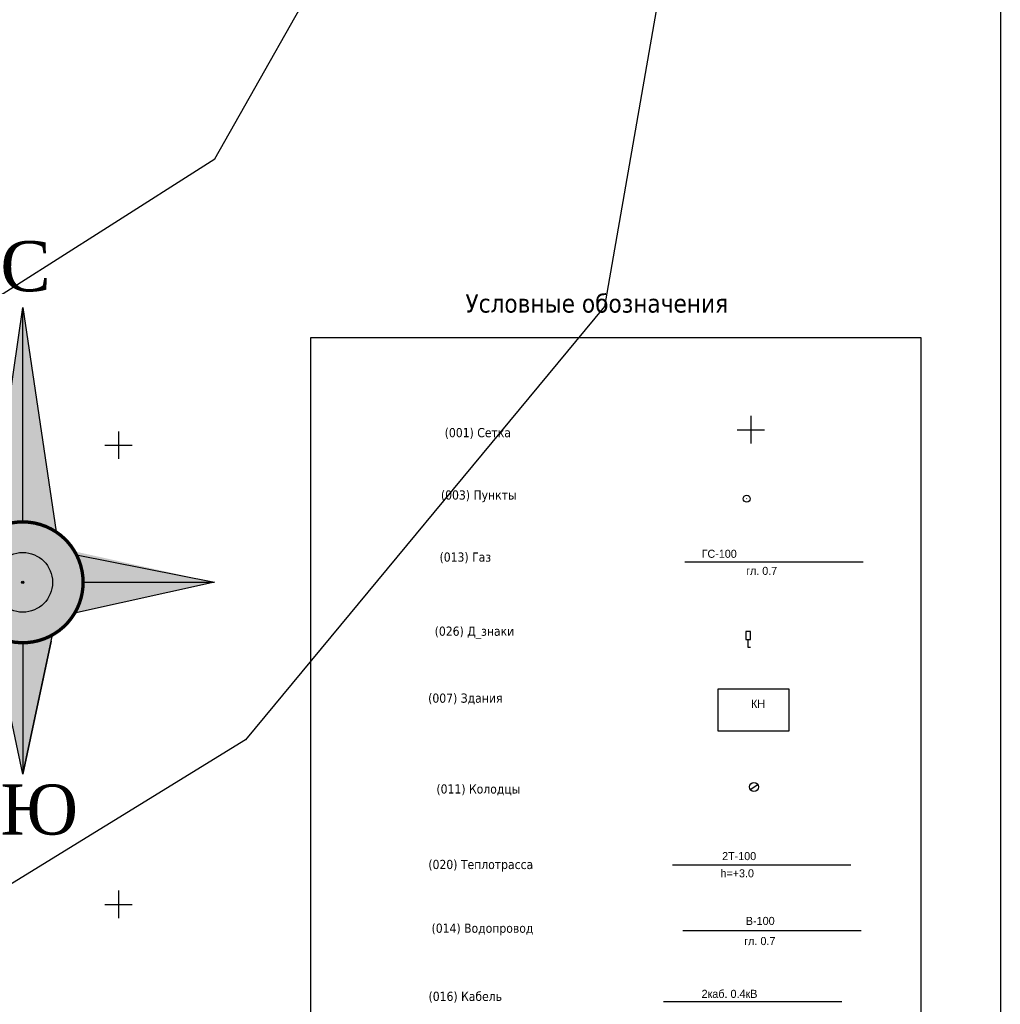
# Model space of a CAD drawing. Header units: metres. Extents: x 550378 to 551400, y 4595394 to 4596257.
# Tile 35 of 43: x 551039 to 551146, y 4595589 to 4595696. Entities that reach past the tile are written whole.
import ezdxf

# ---------------------------------------------------------------- set-up
doc = ezdxf.new("R2010")
doc.units = ezdxf.units.M
doc.header["$PDMODE"] = 32
doc.header["$PDSIZE"] = 0.25
for name, color, linetype in [('(001) Сетка', 92, 'Continuous'), ('(002) Рамка', 7, 'Continuous'), ('(003) Пункты', 7, 'Continuous'), ('(007) Здания', 7, 'Continuous'), ('(011) Колодцы', 7, 'Continuous'), ('(013) Газ', 30, 'ИК_Газопровод -------г--------'), ('(014) Водопровод', 5, 'ИК_Водопровод -------в--------'), ('(016) Кабель', 1, 'Continuous'), ('(020) Теплотрасса', 7, 'ИК_Теплотраса -------т--------'), ('(026) Д_знаки', 7, 'Continuous'), ('(041) Текст', 7, 'Continuous'), ('kanal', 7, 'Continuous'), ('shtamp_роза-ветров', 7, 'Continuous')]:
    doc.layers.add(name, color=color, linetype=linetype)
doc.styles.add('D-431', font='txt')
doc.styles.add('P-131', font='txt')
doc.styles.add('S', font='txtwr', dxfattribs={"oblique": 15})
doc.styles.get("Standard").update_dxf_attribs({"font": 'simplex.shx'})
doc.linetypes.add('GAZ_VOZDUSH', pattern='A,1,-2,["~",Standard,S=3,R=0,X=-1.5,Y=-1.5],-1,10', length=14)
doc.linetypes.add('ИК_Водопровод -------в--------', pattern='A,9,-0.6,["В",Standard,S=1.2,R=0,X=0,Y=-0.6],-1.2', length=10.8)
doc.linetypes.add('ИК_Газопровод -------г--------', pattern='A,9,-0.6,["Г",Standard,S=1.2,R=0,X=0,Y=-0.6],-1.2', length=10.8)
doc.linetypes.add('ИК_Теплотраса -------т--------', pattern='A,9,-0.6,["Т",Standard,S=1.2,R=0,X=0,Y=-0.6],-1.2', length=10.8)
doc.linetypes.add('ИК_Э_КАБ_НН', pattern='A,8,-2,["<",Standard,S=1,R=0,X=0,Y=-0.5],8,[">",Standard,S=1,R=0,X=-0.5,Y=-0.5],-2', length=20)

# ---------------------------------------------------------------- blocks, each defined once
blk = doc.blocks.new('RV')
at = {"layer": 'shtamp_роза-ветров', "ltscale": 0.5}
for color, points in [(0, [(0, 32.91), (0, 7.23, 0.147358), (-4, 6.03)]), (6, [(0, 32.91), (0, 7.23, -0.147358), (4, 6.03)]), (40, [(3.58, 0, 1), (-3.58, 0, 1)]), (2, [(7.23, 0, 0.135091), (6.22, 3.7), (22.95, 0)]), (2, [(-6.57, 3.03), (-23.19, 0), (-7.23, 0, -0.108367)]), (7, [(7.23, 0, -0.135091), (6.22, -3.7), (22.95, 0)]), (7, [(-7.23, 0, 0.135091), (-6.22, -3.7), (-22.95, 0)]), (0, [(0, -7.23, -0.127803), (-3.52, -6.32), (0, -22.95)]), (6, [(0, -7.23, 0.127803), (3.52, -6.32), (0, -22.95)])]:
    blk.add_hatch(color=color, dxfattribs=at).paths.add_polyline_path(points)
h = blk.add_hatch(color=72, dxfattribs=at)
h.paths.add_polyline_path([(7.23, 0, 1), (-7.23, 0, 1)])
h.paths.add_polyline_path([(-3.58, 0, -1), (3.58, 0, -1)], flags=16)
at = {"layer": 'shtamp_роза-ветров', "linetype": 'Continuous', "ltscale": 5}
for points in [[(-3.88, 6.1), (0, 32.91), (4, 6.03)], [(0, 7.23), (0, 32.91)], [(-6.13, -3.84), (-23.19, 0), (-6.57, 3.03)], [(6.45, 3.27), (22.95, 0), (6.22, -3.7)], [(-7.23, 0), (-23.19, 0)], [(-7.23, 0), (-23.19, 0)], [(0, -22.95), (0, -22.95), (3.4, -7.03), (0, -22.95), (-3.52, -6.32)], [(0, -22.95), (3.56, -6.3)]]:
    blk.add_lwpolyline(points, dxfattribs=at)
at = {"layer": 'shtamp_роза-ветров', "ltscale": 0.5}
for points in [[(0, 7.23), (0, 32.91)], [(-7.23, 0), (-23.19, 0)], [(-7.23, 0), (-23.19, 0)], [(7.23, 0), (22.95, 0)], [(0, -7.23), (0, -22.95)]]:
    blk.add_lwpolyline(points, dxfattribs=at)
at = {"layer": 'shtamp_роза-ветров', "color": 0, "ltscale": 0.5, "const_width": 0.4}
blk.add_lwpolyline([(-3.52, -6.32, -0.391931), (-6.57, 3.03, -0.459903), (4, 6.03, -0.129847), (6.45, 3.27, -0.256992), (6.22, -3.7, -0.405845), (-3.52, -6.32, -0.053016)], format="xyb", dxfattribs=at)
at = {"layer": 'shtamp_роза-ветров', "linetype": 'Continuous', "ltscale": 5}
for radius in [7.23, 3.58]:
    blk.add_circle((0, 0), radius, dxfattribs=at)
at = {"layer": 'shtamp_роза-ветров', "ltscale": 0.5}
blk.add_point((0, 0), dxfattribs=at)
at = {"layer": 'shtamp_роза-ветров', "color": 0, "ltscale": 0.5, "char_height": 6, "width": 6.968, "attachment_point": 1}
for s, insert in [('{\\fTimes New Roman|b0|i0|c204|p18;C}', (-2.68, 40.85)), ('{\\fTimes New Roman|b0|i0|c204|p18;Ю}', (-2.68, -24.2))]:
    blk.add_mtext(s, dxfattribs=dict(at, insert=insert))
blk = doc.blocks.new('I01171')
blk.add_line((-0.722283, 0.697501), (0.702286, -0.69785))
blk.add_circle((0, 0), 1)
at = {"color": 4, "style": 'S', "oblique": 15}
blk.add_attdef('Z', (1.616431, -1.093486), '', height=2, dxfattribs=at)
blk = doc.blocks.new('I02063')
at = {"linetype": 'Continuous'}
blk.add_lwpolyline([(-0.5, 3.5), (-0.5, 1.8), (0.5, 1.8), (0.5, 3.5)], close=True, dxfattribs=at)
blk.add_lwpolyline([(0.5, 0), (0, 0), (0, 1.8)], dxfattribs=at)
at = {"color": 4, "style": 'S', "oblique": 15}
blk.add_attdef('Z', (1.280972, -0.066143), '', height=2, dxfattribs=at)
blk = doc.blocks.new('I00052')
blk.add_line((-0.02, -0.04), (0.02, 0.04))
blk.add_circle((0, 0), 0.75)
at = {"style": 'S', "oblique": 15}
blk.add_attdef('N', (-3.51, -0.9), '', height=2, dxfattribs=at)
at = {"color": 4, "style": 'S', "oblique": 15}
blk.add_attdef('Z', (1.06, -0.89), '', height=2, dxfattribs=at)

msp = doc.modelspace()

# ---------------------------------------------------------------- linework, layer by layer
at = {"layer": '(001) Сетка'}
for p, q in [((551119.01, 4595653.18), (551119.01, 4595650.18)), ((551050.15, 4595651.5), (551050.15, 4595648.5)), ((551117.51, 4595651.68), (551120.51, 4595651.68)), ((551048.65, 4595650), (551051.65, 4595650)), ((551050.15, 4595601.5), (551050.15, 4595598.5)), ((551048.65, 4595600), (551051.65, 4595600))]:
    msp.add_line(p, q, dxfattribs=at)
at = {"layer": '(007) Здания', "flags": 128}
msp.add_lwpolyline([(551115.43, 4595618.91), (551123.18, 4595618.91), (551123.18, 4595623.44), (551115.43, 4595623.44)], close=True, dxfattribs=at)
at = {"layer": '(013) Газ', "flags": 128}
msp.add_lwpolyline([(551111.83, 4595637.31), (551131.26, 4595637.31)], dxfattribs=at)
at = {"layer": '(014) Водопровод', "flags": 128}
msp.add_lwpolyline([(551111.62, 4595597.16), (551131.05, 4595597.16)], dxfattribs=at)
at = {"layer": '(016) Кабель', "linetype": 'ИК_Э_КАБ_НН', "flags": 128}
msp.add_lwpolyline([(551109.5, 4595589.44), (551128.92, 4595589.44)], dxfattribs=at)
at = {"layer": '(020) Теплотрасса', "linetype": 'GAZ_VOZDUSH', "flags": 128}
msp.add_lwpolyline([(551110.49, 4595604.31), (551129.91, 4595604.31)], dxfattribs=at)
at = {"layer": '(041) Текст', "lineweight": 30}
msp.add_lwpolyline([(551071.07, 4595661.68), (551071.07, 4595527.38), (551137.55, 4595527.38), (551137.55, 4595661.68)], close=True, dxfattribs=at)
msp.add_lwpolyline([(550378.18, 4595734.75), (551146.19, 4595734.75), (551146.19, 4595394.24), (550378.18, 4595394.24)], close=True)
at = {"layer": 'kanal', "color": 5, "flags": 128}
for points in [[(551011.03, 4595649.67), (551048.55, 4595673.5), (551060.65, 4595681.18), (551074.31, 4595705.39), (551087.62, 4595735.4), (551098.9, 4595769.6), (551114.25, 4595935.65), (551140.17, 4596256.51)], [(551145.01, 4595823.45), (551130.12, 4595775.75), (551130.12, 4595757.16), (551111, 4595710.49), (551103.07, 4595665.11), (551063.96, 4595617.93), (551018.08, 4595589.7)]]:
    msp.add_lwpolyline(points, dxfattribs=at)

# ---------------------------------------------------------------- block references
at = {"layer": '(002) Рамка', "xscale": 0.9094994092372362, "yscale": 0.9094994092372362, "zscale": 0.9094994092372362}
msp.add_blockref('RV', (551039.71, 4595635.07), dxfattribs=at)
at = {"layer": '(003) Пункты', "xscale": 0.5, "yscale": 0.5, "zscale": 0.5}
msp.add_blockref('I00052', (551118.57, 4595644.17), dxfattribs=at)
at = {"layer": '(011) Колодцы', "color": 30, "true_color": 0xf8991e, "xscale": 0.4999999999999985, "yscale": 0.4999999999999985, "zscale": 0.4999999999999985, "rotation": 78.81957851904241}
msp.add_blockref('I01171', (551119.36, 4595612.79, 610.44), dxfattribs=at)
at = {"layer": '(026) Д_знаки', "xscale": 0.5, "yscale": 0.5, "zscale": 0.5}
msp.add_blockref('I02063', (551118.72, 4595627.96, 612.83), dxfattribs=at)

# ---------------------------------------------------------------- texts
at = {"layer": '(007) Здания', "style": 'P-131'}
msp.add_text('КН', height=0.88, dxfattribs=at).set_placement((551119.03, 4595621.4))
at = {"layer": '(013) Газ', "color": 0, "linetype": 'Continuous', "style": 'D-431'}
for s, p in [('ГС-100', (551113.66, 4595637.74)), ('гл. 0.7', (551118.5, 4595635.88))]:
    msp.add_text(s, height=0.875, dxfattribs=at).set_placement(p)
at = {"layer": '(014) Водопровод', "color": 0, "linetype": 'Continuous', "style": 'D-431'}
for s, p in [('В-100', (551118.47, 4595597.76)), ('гл. 0.7', (551118.29, 4595595.57))]:
    msp.add_text(s, height=0.88, dxfattribs=at).set_placement(p)
at = {"layer": '(016) Кабель', "color": 0, "linetype": 'Continuous', "style": 'D-431'}
msp.add_text('2каб. 0.4кВ', height=0.88, dxfattribs=at).set_placement((551113.65, 4595589.82))
at = {"layer": '(020) Теплотрасса', "linetype": 'GAZ_VOZDUSH', "style": 'D-431'}
for s, p in [('2Т-100', (551115.89, 4595604.82)), ('h=+3.0', (551115.71, 4595602.95))]:
    msp.add_text(s, height=0.875, dxfattribs=at).set_placement(p)
at = {"layer": '(020) Теплотрасса', "linetype": 'GAZ_VOZDUSH', "insert": (551083.89, 4595604.85), "char_height": 1, "width": 87.2044, "attachment_point": 1}
msp.add_mtext('{\\fTahoma|b0|i0|c0|p32;(0\\fTahoma|b0|i0|c204|p32;20\\fTahoma|b0|i0|c0|p32;) \\fTahoma|b0|i0|c204|p32;Теплотрасса}', dxfattribs=at)
at = {"layer": '(041) Текст', "lineweight": 30, "width": 87.2044, "attachment_point": 1}
for s, insert, char_height in [('{\\fTahoma|b0|i0|c204|p34;Условные обозначения}', (551087.93, 4595666.44), 2), ('{\\fTahoma|b0|i0|c0|p32;(001) \\fTahoma|b0|i0|c204|p32;Сетка}', (551085.67, 4595651.87), 1), ('{\\fTahoma|b0|i0|c0|p32;(00\\fTahoma|b0|i0|c204|p32;3\\fTahoma|b0|i0|c0|p32;) \\fTahoma|b0|i0|c204|p32;Пункты}', (551085.26, 4595645.08), 1), ('{\\fTahoma|b0|i0|c0|p32;(0\\fTahoma|b0|i0|c204|p32;13\\fTahoma|b0|i0|c0|p32;) \\fTahoma|b0|i0|c204|p32;Газ}', (551085.11, 4595638.32), 1), ('{\\fTahoma|b0|i0|c0|p32;(0\\fTahoma|b0|i0|c204|p32;26\\fTahoma|b0|i0|c0|p32;) \\fTahoma|b0|i0|c204|p32;Д_знаки}', (551084.58, 4595630.25), 1), ('{\\fTahoma|b0|i0|c0|p32;(00\\fTahoma|b0|i0|c204|p32;7\\fTahoma|b0|i0|c0|p32;) \\fTahoma|b0|i0|c204|p32;Здания}', (551083.87, 4595622.96), 1), ('{\\fTahoma|b0|i0|c0|p32;(0\\fTahoma|b0|i0|c204|p32;11\\fTahoma|b0|i0|c0|p32;) \\fTahoma|b0|i0|c204|p32;Колодцы}', (551084.77, 4595613.07), 1), ('{\\fTahoma|b0|i0|c0|p32;(0\\fTahoma|b0|i0|c204|p32;14\\fTahoma|b0|i0|c0|p32;) \\fTahoma|b0|i0|c204|p32;Водопровод}', (551084.24, 4595597.91), 1), ('{\\fTahoma|b0|i0|c0|p32;(0\\fTahoma|b0|i0|c204|p32;16\\fTahoma|b0|i0|c0|p32;) \\fTahoma|b0|i0|c204|p32;Кабель}', (551083.91, 4595590.49), 1)]:
    msp.add_mtext(s, dxfattribs=dict(at, insert=insert, char_height=char_height))

doc.saveas('drawing.dxf')
